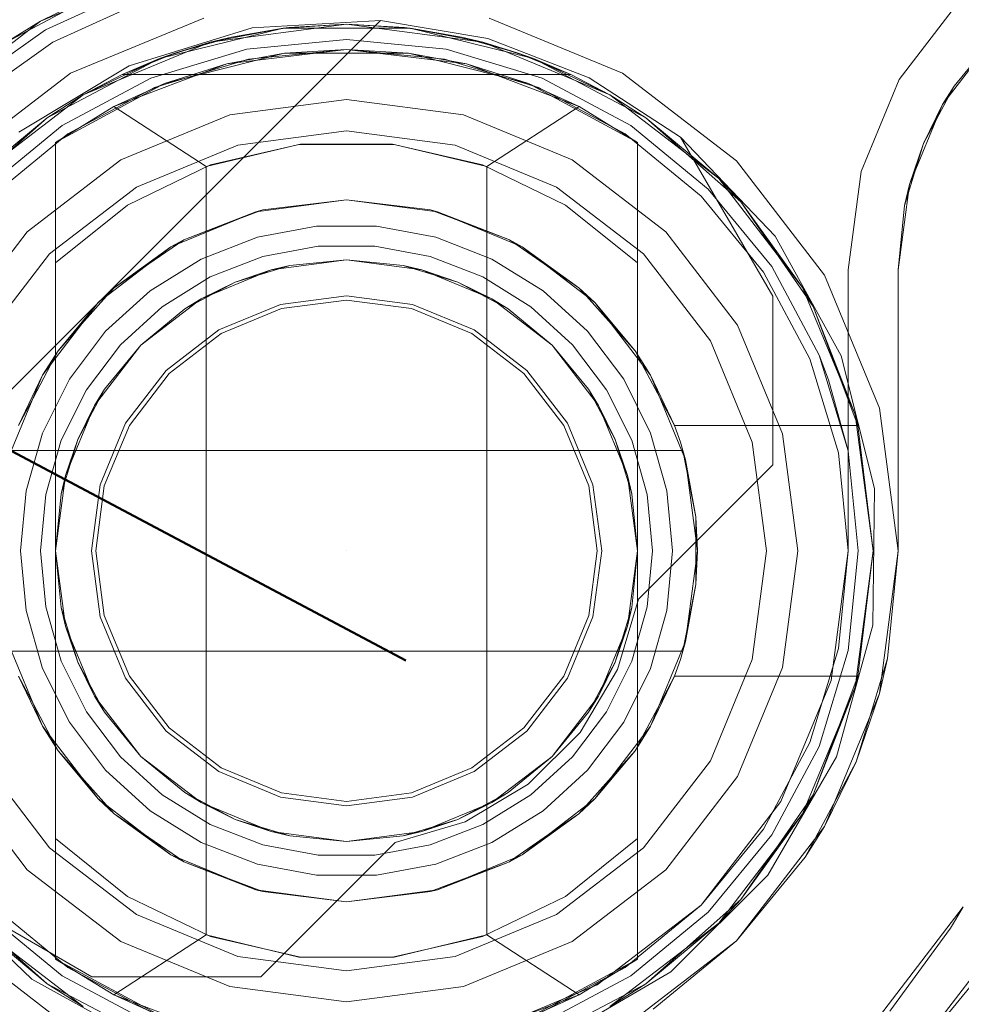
# Model space of a CAD drawing. Extents: x -420 to 300, y 62 to 1112.
# Tile 128 of 256: x -252.271 to -252.084, y 271.136 to 271.333. Entities that reach past the tile are written whole.
import ezdxf

# ---------------------------------------------------------------- set-up
doc = ezdxf.new("R2010")
doc.units = 0
doc.layers.get('0').update_dxf_attribs({"lineweight": 13})
doc.layers.add('ConnectionPoints', color=7, linetype='Continuous', lineweight=50)

# ---------------------------------------------------------------- blocks, each defined once
blk = doc.blocks.new('AutoCAD-Punkt-A06CPV37L0', base_point=(-252.2061, 271.22693))
at = {"color": 0, "lineweight": -2}
blk.add_line((-252.20611, 271.22694), (-252.20611, 271.22694), dxfattribs=at)
blk = doc.blocks.new('Blockreferenz-A06CPV3FL0', base_point=(-252.35611, 267.77695))
at = {"color": 251, "linetype": 'ByBlock', "lineweight": -2, "ltscale": 0.13, "true_color": 0x636363}
for p, q in [((-252.26467, 271.32837), (-252.24441, 271.33762)), ((-252.08385, 271.33668), (-252.09592, 271.32094)), ((-252.09592, 271.32094), (-252.08385, 271.33668)), ((-252.31189, 271.22015), (-252.19932, 271.33272)), ((-252.31189, 271.22015), (-252.19932, 271.33272)), ((-252.23458, 271.33319), (-252.26111, 271.3222)), ((-252.24946, 271.32367), (-252.22494, 271.33125)), ((-252.22494, 271.33125), (-252.19932, 271.33272)), ((-252.19932, 271.33272), (-252.17792, 271.32912)), ((-252.19932, 271.33272), (-252.19932, 271.33272)), ((-252.19932, 271.33272), (-252.17792, 271.32912)), ((-252.15111, 271.3222), (-252.17764, 271.33319)), ((-252.2828, 271.31545), (-252.26467, 271.32837)), ((-252.17792, 271.32912), (-252.1577, 271.32124)), ((-252.17792, 271.32912), (-252.1577, 271.32124)), ((-252.27143, 271.31042), (-252.24946, 271.32367)), ((-252.26111, 271.3222), (-252.28389, 271.30472)), ((-252.12832, 271.30472), (-252.15111, 271.3222)), ((-252.1577, 271.32124), (-252.13951, 271.30941)), ((-252.1577, 271.32124), (-252.13951, 271.30941)), ((-252.09592, 271.32094), (-252.10352, 271.30261)), ((-252.10352, 271.30261), (-252.09592, 271.32094)), ((-252.12067, 271.28969), (-252.13951, 271.30941)), ((-252.13951, 271.30941), (-252.12111, 271.27774)), ((-252.13951, 271.30941), (-252.12111, 271.27774)), ((-252.13951, 271.30941), (-252.13951, 271.30941)), ((-252.11084, 271.28194), (-252.12832, 271.30472)), ((-252.10352, 271.30261), (-252.10611, 271.28294)), ((-252.10611, 271.28294), (-252.10352, 271.30261)), ((-252.10749, 271.26581), (-252.12067, 271.28969)), ((-252.10611, 271.28294), (-252.10611, 271.22694)), ((-252.10611, 271.22694), (-252.10611, 271.28294)), ((-252.10611, 271.28294), (-252.10611, 271.28294)), ((-252.09985, 271.25541), (-252.11084, 271.28194)), ((-252.12111, 271.27774), (-252.12111, 271.24405)), ((-252.12111, 271.27774), (-252.12111, 271.24405)), ((-252.12111, 271.27774), (-252.12111, 271.27774)), ((-252.10084, 271.23937), (-252.10749, 271.26581)), ((-252.09611, 271.22694), (-252.09985, 271.25541)), ((-252.12111, 271.24405), (-252.14791, 271.21726)), ((-252.12111, 271.24405), (-252.14791, 271.21726)), ((-252.12111, 271.24405), (-252.12111, 271.24405)), ((-252.10115, 271.2121), (-252.10084, 271.23937)), ((-252.10611, 271.22694), (-252.10951, 271.20106)), ((-252.10951, 271.20106), (-252.10611, 271.22694)), ((-252.10611, 271.22694), (-252.10611, 271.22694)), ((-252.09985, 271.19847), (-252.09611, 271.22694)), ((-252.14791, 271.21726), (-252.15207, 271.20326)), ((-252.14791, 271.21726), (-252.15207, 271.20326)), ((-252.14791, 271.21726), (-252.14791, 271.21726)), ((-252.10841, 271.18582), (-252.10115, 271.2121)), ((-252.15207, 271.20326), (-252.15954, 271.19071)), ((-252.15207, 271.20326), (-252.15954, 271.19071)), ((-252.10951, 271.20106), (-252.1195, 271.17694)), ((-252.1195, 271.17694), (-252.10951, 271.20106)), ((-252.11084, 271.17194), (-252.09985, 271.19847)), ((-252.15954, 271.19071), (-252.16987, 271.18038)), ((-252.15954, 271.19071), (-252.16987, 271.18038)), ((-252.12213, 271.16225), (-252.10841, 271.18582)), ((-252.16987, 271.18038), (-252.18242, 271.1729)), ((-252.16987, 271.18038), (-252.18242, 271.1729)), ((-252.1195, 271.17694), (-252.1354, 271.15623)), ((-252.1354, 271.15623), (-252.1195, 271.17694)), ((-252.18242, 271.1729), (-252.19642, 271.16874)), ((-252.18242, 271.1729), (-252.19642, 271.16874)), ((-252.12832, 271.14916), (-252.11084, 271.17194)), ((-252.19642, 271.16874), (-252.22322, 271.14195)), ((-252.19642, 271.16874), (-252.22322, 271.14195)), ((-252.19642, 271.16874), (-252.19642, 271.16874)), ((-252.14142, 271.14297), (-252.12213, 271.16225)), ((-252.28857, 271.16034), (-252.26885, 271.14151)), ((-252.25691, 271.14195), (-252.28857, 271.16034)), ((-252.25691, 271.14195), (-252.28857, 271.16034)), ((-252.1354, 271.15623), (-252.15611, 271.14034)), ((-252.15611, 271.14034), (-252.1354, 271.15623)), ((-252.07447, 271.15094), (-252.09863, 271.11946)), ((-252.28389, 271.14916), (-252.26111, 271.13168)), ((-252.15111, 271.13168), (-252.12832, 271.14916)), ((-252.16498, 271.12924), (-252.14142, 271.14297)), ((-252.26885, 271.14151), (-252.24498, 271.12833)), ((-252.22322, 271.14195), (-252.25691, 271.14195)), ((-252.25691, 271.14195), (-252.25691, 271.14195)), ((-252.22322, 271.14195), (-252.25691, 271.14195)), ((-252.22322, 271.14195), (-252.22322, 271.14195)), ((-252.09863, 271.11946), (-252.07972, 271.14249)), ((-252.15611, 271.14034), (-252.18022, 271.13035)), ((-252.18022, 271.13035), (-252.15611, 271.14034))]:
    blk.add_line(p, q, dxfattribs=at)
blk = doc.blocks.new('Blockreferenz-A06CPV3NL0', base_point=(-252.35611, 267.77695))
at = {"color": 9, "linetype": 'ByBlock', "lineweight": -2, "ltscale": 0.13, "true_color": 0xc1c9c4}
for p, q in [((-252.26711, 271.3326), (-252.23768, 271.34478)), ((-252.27389, 271.32838), (-252.25279, 271.33965)), ((-252.25279, 271.33965), (-252.26711, 271.3326)), ((-252.26611, 271.33086), (-252.24535, 271.34034)), ((-252.29237, 271.31321), (-252.26711, 271.3326)), ((-252.26711, 271.3326), (-252.27389, 271.32838)), ((-252.28469, 271.31763), (-252.26611, 271.33086)), ((-252.07678, 271.32961), (-252.08726, 271.31594)), ((-252.08498, 271.31961), (-252.07678, 271.32961)), ((-252.07678, 271.32961), (-252.08498, 271.31961)), ((-252.20611, 271.32894), (-252.22601, 271.32698)), ((-252.22601, 271.32698), (-252.20611, 271.32894)), ((-252.18621, 271.32698), (-252.20611, 271.32894)), ((-252.20611, 271.32894), (-252.18621, 271.32698)), ((-252.22601, 271.32698), (-252.24514, 271.32118)), ((-252.24514, 271.32118), (-252.22601, 271.32698)), ((-252.20611, 271.32694), (-252.22562, 271.32502)), ((-252.1866, 271.32502), (-252.20611, 271.32694)), ((-252.16707, 271.32118), (-252.18621, 271.32698)), ((-252.18621, 271.32698), (-252.16707, 271.32118)), ((-252.22562, 271.32502), (-252.24437, 271.31933)), ((-252.16784, 271.31933), (-252.1866, 271.32502)), ((-252.24514, 271.32118), (-252.26277, 271.31175)), ((-252.26277, 271.31175), (-252.24514, 271.32118)), ((-252.14944, 271.31175), (-252.16707, 271.32118)), ((-252.16707, 271.32118), (-252.14944, 271.31175)), ((-252.09108, 271.3082), (-252.08498, 271.31961)), ((-252.08498, 271.31961), (-252.08726, 271.31594)), ((-252.24437, 271.31933), (-252.26166, 271.31009)), ((-252.15055, 271.31009), (-252.16784, 271.31933)), ((-252.20611, 271.31694), (-252.2294, 271.31387)), ((-252.20611, 271.31694), (-252.2294, 271.31387)), ((-252.18281, 271.31387), (-252.20611, 271.31694)), ((-252.18281, 271.31387), (-252.20611, 271.31694)), ((-252.08726, 271.31594), (-252.09386, 271.30002)), ((-252.08726, 271.31594), (-252.09108, 271.3082)), ((-252.2294, 271.31387), (-252.25111, 271.30488)), ((-252.2294, 271.31387), (-252.25111, 271.30488)), ((-252.16111, 271.30488), (-252.18281, 271.31387)), ((-252.16111, 271.30488), (-252.18281, 271.31387)), ((-252.26277, 271.31175), (-252.27823, 271.29907)), ((-252.27823, 271.29907), (-252.26277, 271.31175)), ((-252.13398, 271.29907), (-252.14944, 271.31175)), ((-252.14944, 271.31175), (-252.13398, 271.29907)), ((-252.26166, 271.31009), (-252.27682, 271.29765)), ((-252.20611, 271.3107), (-252.22778, 271.30785)), ((-252.22778, 271.30785), (-252.20611, 271.3107)), ((-252.18443, 271.30785), (-252.20611, 271.3107)), ((-252.20611, 271.3107), (-252.18443, 271.30785)), ((-252.1354, 271.29765), (-252.15055, 271.31009)), ((-252.22778, 271.30785), (-252.24799, 271.29948)), ((-252.24799, 271.29948), (-252.22778, 271.30785)), ((-252.16423, 271.29948), (-252.18443, 271.30785)), ((-252.18443, 271.30785), (-252.16423, 271.29948)), ((-252.09484, 271.29582), (-252.09108, 271.3082)), ((-252.09108, 271.3082), (-252.09386, 271.30002)), ((-252.25111, 271.30488), (-252.26975, 271.29058)), ((-252.25111, 271.30488), (-252.26975, 271.29058)), ((-252.14247, 271.29058), (-252.16111, 271.30488)), ((-252.14247, 271.29058), (-252.16111, 271.30488)), ((-252.09386, 271.30002), (-252.09611, 271.28294)), ((-252.09386, 271.30002), (-252.09484, 271.29582)), ((-252.24799, 271.29948), (-252.26533, 271.28617)), ((-252.26533, 271.28617), (-252.24799, 271.29948)), ((-252.14688, 271.28617), (-252.16423, 271.29948)), ((-252.16423, 271.29948), (-252.14688, 271.28617)), ((-252.1213, 271.28361), (-252.13398, 271.29907)), ((-252.13398, 271.29907), (-252.1213, 271.28361)), ((-252.12296, 271.2825), (-252.1354, 271.29765)), ((-252.09611, 271.28294), (-252.09484, 271.29582)), ((-252.09484, 271.29582), (-252.09611, 271.28294)), ((-252.26975, 271.29058), (-252.28405, 271.27194)), ((-252.26975, 271.29058), (-252.28405, 271.27194)), ((-252.12816, 271.27194), (-252.14247, 271.29058)), ((-252.12816, 271.27194), (-252.14247, 271.29058)), ((-252.26533, 271.28617), (-252.27864, 271.26882)), ((-252.27864, 271.26882), (-252.26533, 271.28617)), ((-252.13357, 271.26882), (-252.14688, 271.28617)), ((-252.14688, 271.28617), (-252.13357, 271.26882)), ((-252.11372, 271.26521), (-252.12296, 271.2825)), ((-252.11187, 271.26597), (-252.1213, 271.28361)), ((-252.1213, 271.28361), (-252.11187, 271.26597)), ((-252.09611, 271.28294), (-252.09611, 271.22694)), ((-252.09611, 271.26597), (-252.09611, 271.28294)), ((-252.09611, 271.28294), (-252.09611, 271.28294)), ((-252.20611, 271.27781), (-252.21927, 271.27608)), ((-252.21905, 271.27524), (-252.20611, 271.27694)), ((-252.19294, 271.27608), (-252.20611, 271.27781)), ((-252.20611, 271.27694), (-252.19317, 271.27524)), ((-252.21927, 271.27608), (-252.23154, 271.271)), ((-252.23111, 271.27024), (-252.21905, 271.27524)), ((-252.19317, 271.27524), (-252.18111, 271.27024)), ((-252.18067, 271.271), (-252.19294, 271.27608)), ((-252.23154, 271.271), (-252.24208, 271.26291)), ((-252.17013, 271.26291), (-252.18067, 271.271)), ((-252.11917, 271.25023), (-252.12816, 271.27194)), ((-252.11917, 271.25023), (-252.12816, 271.27194)), ((-252.24146, 271.2623), (-252.23111, 271.27024)), ((-252.18111, 271.27024), (-252.17075, 271.2623)), ((-252.1252, 271.24862), (-252.13357, 271.26882)), ((-252.13357, 271.26882), (-252.1252, 271.24862)), ((-252.10803, 271.24645), (-252.11372, 271.26521)), ((-252.10607, 271.24684), (-252.11187, 271.26597)), ((-252.10998, 271.26105), (-252.11187, 271.26597)), ((-252.11187, 271.26597), (-252.10998, 271.26105)), ((-252.09611, 271.24684), (-252.09611, 271.26597)), ((-252.24208, 271.26291), (-252.25016, 271.25238)), ((-252.16205, 271.25238), (-252.17013, 271.26291)), ((-252.24941, 271.25194), (-252.24146, 271.2623)), ((-252.17075, 271.2623), (-252.1628, 271.25194)), ((-252.10607, 271.24684), (-252.10998, 271.26105)), ((-252.10998, 271.26105), (-252.10607, 271.24684)), ((-252.25016, 271.25238), (-252.25525, 271.24011)), ((-252.2544, 271.23988), (-252.24941, 271.25194)), ((-252.1628, 271.25194), (-252.15781, 271.23988)), ((-252.15697, 271.24011), (-252.16205, 271.25238)), ((-252.11611, 271.22694), (-252.11917, 271.25023)), ((-252.11611, 271.22694), (-252.11917, 271.25023)), ((-252.12235, 271.22694), (-252.1252, 271.24862)), ((-252.1252, 271.24862), (-252.12235, 271.22694)), ((-252.10411, 271.22694), (-252.10607, 271.24684)), ((-252.10607, 271.24684), (-252.10411, 271.22694)), ((-252.09611, 271.22694), (-252.09611, 271.24684)), ((-252.10611, 271.22694), (-252.10803, 271.24645)), ((-252.25525, 271.24011), (-252.25698, 271.22694)), ((-252.25611, 271.22694), (-252.2544, 271.23988)), ((-252.15781, 271.23988), (-252.15611, 271.22694)), ((-252.15523, 271.22694), (-252.15697, 271.24011)), ((-252.25698, 271.22694), (-252.25525, 271.21377)), ((-252.2544, 271.214), (-252.25611, 271.22694)), ((-252.15611, 271.22694), (-252.15781, 271.214)), ((-252.15697, 271.21377), (-252.15523, 271.22694)), ((-252.1252, 271.20526), (-252.12235, 271.22694)), ((-252.12235, 271.22694), (-252.1252, 271.20526)), ((-252.11917, 271.20365), (-252.11611, 271.22694)), ((-252.11917, 271.20365), (-252.11611, 271.22694)), ((-252.10803, 271.20743), (-252.10611, 271.22694)), ((-252.10607, 271.20704), (-252.10411, 271.22694)), ((-252.10411, 271.22694), (-252.10607, 271.20704)), ((-252.09611, 271.22694), (-252.09985, 271.19847)), ((-252.09822, 271.20548), (-252.09611, 271.22694)), ((-252.09611, 271.22694), (-252.09611, 271.22694)), ((-252.25525, 271.21377), (-252.25016, 271.2015)), ((-252.24941, 271.20194), (-252.2544, 271.214)), ((-252.15781, 271.214), (-252.1628, 271.20194)), ((-252.16205, 271.2015), (-252.15697, 271.21377)), ((-252.11372, 271.18867), (-252.10803, 271.20743)), ((-252.11187, 271.18791), (-252.10607, 271.20704)), ((-252.10607, 271.20704), (-252.11187, 271.18791)), ((-252.13357, 271.18506), (-252.1252, 271.20526)), ((-252.1252, 271.20526), (-252.13357, 271.18506)), ((-252.12816, 271.18194), (-252.11917, 271.20365)), ((-252.12816, 271.18194), (-252.11917, 271.20365)), ((-252.09985, 271.19847), (-252.09822, 271.20548)), ((-252.09948, 271.20134), (-252.09822, 271.20548)), ((-252.24146, 271.19159), (-252.24941, 271.20194)), ((-252.1628, 271.20194), (-252.17075, 271.19159)), ((-252.25016, 271.2015), (-252.24208, 271.19097)), ((-252.17013, 271.19097), (-252.16205, 271.2015)), ((-252.10169, 271.19403), (-252.09948, 271.20134)), ((-252.09985, 271.19847), (-252.11084, 271.17194)), ((-252.10448, 271.18485), (-252.09985, 271.19847)), ((-252.10448, 271.18485), (-252.10169, 271.19403)), ((-252.24208, 271.19097), (-252.23154, 271.18288)), ((-252.23111, 271.18364), (-252.24146, 271.19159)), ((-252.17075, 271.19159), (-252.18111, 271.18364)), ((-252.18067, 271.18288), (-252.17013, 271.19097)), ((-252.12296, 271.17138), (-252.11372, 271.18867)), ((-252.1213, 271.17027), (-252.11187, 271.18791)), ((-252.11187, 271.18791), (-252.1213, 271.17027)), ((-252.27864, 271.18506), (-252.26533, 271.16771)), ((-252.26533, 271.16771), (-252.27864, 271.18506)), ((-252.14688, 271.16771), (-252.13357, 271.18506)), ((-252.13357, 271.18506), (-252.14688, 271.16771)), ((-252.11084, 271.17194), (-252.10448, 271.18485)), ((-252.10901, 271.17638), (-252.10448, 271.18485)), ((-252.23154, 271.18288), (-252.21927, 271.1778)), ((-252.21905, 271.17864), (-252.23111, 271.18364)), ((-252.18111, 271.18364), (-252.19317, 271.17864)), ((-252.19294, 271.1778), (-252.18067, 271.18288)), ((-252.28405, 271.18194), (-252.26975, 271.1633)), ((-252.28405, 271.18194), (-252.26975, 271.1633)), ((-252.14247, 271.1633), (-252.12816, 271.18194)), ((-252.14247, 271.1633), (-252.12816, 271.18194)), ((-252.20611, 271.17694), (-252.21905, 271.17864)), ((-252.19317, 271.17864), (-252.20611, 271.17694)), ((-252.21927, 271.1778), (-252.20611, 271.17607)), ((-252.20611, 271.17607), (-252.19294, 271.1778)), ((-252.1126, 271.16965), (-252.10901, 271.17638)), ((-252.1354, 271.15623), (-252.12296, 271.17138)), ((-252.13398, 271.15482), (-252.1213, 271.17027)), ((-252.1213, 271.17027), (-252.13398, 271.15482)), ((-252.11084, 271.17194), (-252.12832, 271.14916)), ((-252.11464, 271.16583), (-252.11084, 271.17194)), ((-252.11464, 271.16583), (-252.1126, 271.16965)), ((-252.26533, 271.16771), (-252.24799, 271.1544)), ((-252.24799, 271.1544), (-252.26533, 271.16771)), ((-252.16423, 271.1544), (-252.14688, 271.16771)), ((-252.14688, 271.16771), (-252.16423, 271.1544)), ((-252.12832, 271.14916), (-252.11464, 271.16583)), ((-252.26975, 271.1633), (-252.25111, 271.149)), ((-252.26975, 271.1633), (-252.25111, 271.149)), ((-252.16111, 271.149), (-252.14247, 271.1633)), ((-252.16111, 271.149), (-252.14247, 271.1633)), ((-252.27823, 271.15482), (-252.26277, 271.14213)), ((-252.26277, 271.14213), (-252.27823, 271.15482)), ((-252.27682, 271.15623), (-252.26166, 271.14379)), ((-252.15055, 271.14379), (-252.1354, 271.15623)), ((-252.14944, 271.14213), (-252.13398, 271.15482)), ((-252.13398, 271.15482), (-252.14944, 271.14213)), ((-252.08313, 271.15594), (-252.1057, 271.12653)), ((-252.08569, 271.15167), (-252.08322, 271.15579)), ((-252.24799, 271.1544), (-252.22778, 271.14603)), ((-252.22778, 271.14603), (-252.24799, 271.1544)), ((-252.18443, 271.14603), (-252.16423, 271.1544)), ((-252.16423, 271.1544), (-252.18443, 271.14603)), ((-252.0978, 271.13511), (-252.08569, 271.15167)), ((-252.25111, 271.149), (-252.2294, 271.14001)), ((-252.25111, 271.149), (-252.2294, 271.14001)), ((-252.18281, 271.14001), (-252.16111, 271.149)), ((-252.18281, 271.14001), (-252.16111, 271.149)), ((-252.12832, 271.14916), (-252.15111, 271.13168)), ((-252.14499, 271.13548), (-252.12832, 271.14916)), ((-252.22778, 271.14603), (-252.20611, 271.14318)), ((-252.20611, 271.14318), (-252.22778, 271.14603)), ((-252.20611, 271.14318), (-252.18443, 271.14603)), ((-252.18443, 271.14603), (-252.20611, 271.14318)), ((-252.26166, 271.14379), (-252.24437, 271.13455)), ((-252.16784, 271.13455), (-252.15055, 271.14379)), ((-252.26277, 271.14213), (-252.24514, 271.1327)), ((-252.24514, 271.1327), (-252.26277, 271.14213)), ((-252.16707, 271.1327), (-252.14944, 271.14213)), ((-252.14944, 271.14213), (-252.16707, 271.1327)), ((-252.2294, 271.14001), (-252.20611, 271.13694)), ((-252.2294, 271.14001), (-252.20611, 271.13694)), ((-252.20611, 271.13694), (-252.18281, 271.14001)), ((-252.20611, 271.13694), (-252.18281, 271.14001))]:
    blk.add_line(p, q, dxfattribs=at)
blk = doc.blocks.new('Blockreferenz-A06CPV3TL0', base_point=(-252.32111, 270.91455))
at = {"color": 0, "linetype": 'ByBlock', "lineweight": -2, "ltscale": 0.13}
for p, q in [((-252.23328, 271.32836), (-252.20611, 271.33194)), ((-252.20611, 271.33194), (-252.23328, 271.32836)), ((-252.21763, 271.33131), (-252.22902, 271.32941)), ((-252.21763, 271.33131), (-252.22902, 271.32941)), ((-252.20611, 271.33194), (-252.21877, 271.33117)), ((-252.21763, 271.33131), (-252.21877, 271.33117)), ((-252.20611, 271.33194), (-252.21763, 271.33131)), ((-252.20611, 271.33194), (-252.21763, 271.33131)), ((-252.19458, 271.33131), (-252.20611, 271.33194)), ((-252.19344, 271.33117), (-252.20611, 271.33194)), ((-252.20611, 271.33194), (-252.17893, 271.32836)), ((-252.19458, 271.33131), (-252.20611, 271.33194)), ((-252.17893, 271.32836), (-252.20611, 271.33194)), ((-252.19344, 271.33117), (-252.19458, 271.33131)), ((-252.18319, 271.32941), (-252.19458, 271.33131)), ((-252.18319, 271.32941), (-252.19458, 271.33131)), ((-252.24337, 271.3251), (-252.21877, 271.33117)), ((-252.21877, 271.33117), (-252.24337, 271.3251)), ((-252.24013, 271.32628), (-252.22902, 271.32941)), ((-252.21877, 271.33117), (-252.23328, 271.32836)), ((-252.22902, 271.32941), (-252.23328, 271.32836)), ((-252.22902, 271.32941), (-252.23152, 271.3287)), ((-252.21877, 271.33117), (-252.22902, 271.32941)), ((-252.21877, 271.33117), (-252.19344, 271.33117)), ((-252.19344, 271.33117), (-252.21877, 271.33117)), ((-252.18319, 271.32941), (-252.19344, 271.33117)), ((-252.19344, 271.33117), (-252.16884, 271.3251)), ((-252.17893, 271.32836), (-252.19344, 271.33117)), ((-252.16884, 271.3251), (-252.19344, 271.33117)), ((-252.18319, 271.32941), (-252.17208, 271.32628)), ((-252.17893, 271.32836), (-252.18319, 271.32941)), ((-252.18069, 271.3287), (-252.18319, 271.32941)), ((-252.25861, 271.31787), (-252.23328, 271.32836)), ((-252.23328, 271.32836), (-252.25861, 271.31787)), ((-252.23328, 271.32836), (-252.24337, 271.3251)), ((-252.23328, 271.32836), (-252.24013, 271.32628)), ((-252.23152, 271.3287), (-252.2371, 271.32713)), ((-252.17512, 271.32713), (-252.18069, 271.3287)), ((-252.17208, 271.32628), (-252.17893, 271.32836)), ((-252.16884, 271.3251), (-252.17893, 271.32836)), ((-252.17893, 271.32836), (-252.15361, 271.31787)), ((-252.15361, 271.31787), (-252.17893, 271.32836)), ((-252.24013, 271.32628), (-252.25083, 271.32194)), ((-252.24013, 271.32628), (-252.25083, 271.32194)), ((-252.24013, 271.32628), (-252.24337, 271.3251)), ((-252.21845, 271.32618), (-252.24238, 271.32013)), ((-252.2371, 271.32713), (-252.24013, 271.32628)), ((-252.20611, 271.32694), (-252.23, 271.32404)), ((-252.21845, 271.32618), (-252.23, 271.32404)), ((-252.20611, 271.32694), (-252.21845, 271.32618)), ((-252.19376, 271.32618), (-252.21845, 271.32618)), ((-252.19376, 271.32618), (-252.20611, 271.32694)), ((-252.18221, 271.32404), (-252.20611, 271.32694)), ((-252.16983, 271.32013), (-252.19376, 271.32618)), ((-252.18221, 271.32404), (-252.19376, 271.32618)), ((-252.17208, 271.32628), (-252.17512, 271.32713)), ((-252.16884, 271.3251), (-252.17208, 271.32628)), ((-252.16138, 271.32194), (-252.17208, 271.32628)), ((-252.16138, 271.32194), (-252.17208, 271.32628)), ((-252.2658, 271.31332), (-252.24337, 271.3251)), ((-252.24337, 271.3251), (-252.2658, 271.31332)), ((-252.24337, 271.3251), (-252.25861, 271.31787)), ((-252.23, 271.32404), (-252.25251, 271.31552)), ((-252.24337, 271.3251), (-252.25083, 271.32194)), ((-252.23, 271.32404), (-252.24238, 271.32013)), ((-252.16983, 271.32013), (-252.18221, 271.32404)), ((-252.15971, 271.31552), (-252.18221, 271.32404)), ((-252.16138, 271.32194), (-252.16884, 271.3251)), ((-252.16884, 271.3251), (-252.14641, 271.31332)), ((-252.15361, 271.31787), (-252.16884, 271.3251)), ((-252.14641, 271.31332), (-252.16884, 271.3251)), ((-252.25083, 271.32194), (-252.25861, 271.31787)), ((-252.25083, 271.32194), (-252.16138, 271.32194)), ((-252.25083, 271.32194), (-252.25083, 271.32194)), ((-252.25083, 271.32194), (-252.16138, 271.32194)), ((-252.15361, 271.31787), (-252.16138, 271.32194)), ((-252.16138, 271.32194), (-252.16138, 271.32194)), ((-252.24238, 271.32013), (-252.26411, 271.3084)), ((-252.24238, 271.32013), (-252.25251, 271.31552)), ((-252.14811, 271.3084), (-252.16983, 271.32013)), ((-252.15971, 271.31552), (-252.16983, 271.32013)), ((-252.28035, 271.30119), (-252.25861, 271.31787)), ((-252.25861, 271.31787), (-252.28035, 271.30119)), ((-252.25861, 271.31787), (-252.2658, 271.31332)), ((-252.25861, 271.31787), (-252.2658, 271.31332)), ((-252.14641, 271.31332), (-252.15361, 271.31787)), ((-252.14641, 271.31332), (-252.15361, 271.31787)), ((-252.15361, 271.31787), (-252.13186, 271.30119)), ((-252.13186, 271.30119), (-252.15361, 271.31787)), ((-252.25251, 271.31552), (-252.26411, 271.3084)), ((-252.26411, 271.3084), (-252.25251, 271.31552)), ((-252.25251, 271.31552), (-252.23411, 271.30359)), ((-252.17811, 271.30359), (-252.15971, 271.31552)), ((-252.14811, 271.3084), (-252.15971, 271.31552)), ((-252.14811, 271.3084), (-252.15971, 271.31552)), ((-252.28476, 271.29651), (-252.2658, 271.31332)), ((-252.2658, 271.31332), (-252.28476, 271.29651)), ((-252.2658, 271.31332), (-252.28035, 271.30119)), ((-252.2658, 271.31332), (-252.28035, 271.30119)), ((-252.14641, 271.31332), (-252.12746, 271.29651)), ((-252.13186, 271.30119), (-252.14641, 271.31332)), ((-252.13186, 271.30119), (-252.14641, 271.31332)), ((-252.12746, 271.29651), (-252.14641, 271.31332)), ((-252.26411, 271.3084), (-252.26411, 271.28434)), ((-252.26411, 271.14548), (-252.26411, 271.3084)), ((-252.26411, 271.3084), (-252.26411, 271.3084)), ((-252.23411, 271.30359), (-252.21561, 271.30799)), ((-252.2153, 271.30802), (-252.23323, 271.3039)), ((-252.21561, 271.30799), (-252.1966, 271.30799)), ((-252.19691, 271.30802), (-252.2153, 271.30802)), ((-252.17898, 271.3039), (-252.19691, 271.30802)), ((-252.1966, 271.30799), (-252.17811, 271.30359)), ((-252.14811, 271.28434), (-252.14811, 271.3084)), ((-252.14811, 271.3084), (-252.14811, 271.3084)), ((-252.14811, 271.3084), (-252.14811, 271.14548)), ((-252.23323, 271.3039), (-252.24978, 271.29587)), ((-252.16244, 271.29587), (-252.17898, 271.3039)), ((-252.23411, 271.30359), (-252.23411, 271.1503)), ((-252.17811, 271.1503), (-252.17811, 271.30359)), ((-252.12746, 271.29651), (-252.13186, 271.30119)), ((-252.12746, 271.29651), (-252.13186, 271.30119)), ((-252.13186, 271.30119), (-252.11517, 271.27944)), ((-252.11517, 271.27944), (-252.13186, 271.30119)), ((-252.22422, 271.29456), (-252.20611, 271.29694)), ((-252.20611, 271.29694), (-252.22282, 271.29492)), ((-252.20611, 271.29694), (-252.18799, 271.29456)), ((-252.18939, 271.29492), (-252.20611, 271.29694)), ((-252.11517, 271.27944), (-252.12746, 271.29651)), ((-252.12746, 271.29651), (-252.11308, 271.27564)), ((-252.11517, 271.27944), (-252.12746, 271.29651)), ((-252.11308, 271.27564), (-252.12746, 271.29651)), ((-252.24978, 271.29587), (-252.26411, 271.28434)), ((-252.24111, 271.28756), (-252.22422, 271.29456)), ((-252.22422, 271.29456), (-252.23857, 271.28896)), ((-252.22897, 271.29259), (-252.22353, 271.29465)), ((-252.22282, 271.29492), (-252.22422, 271.29456)), ((-252.22353, 271.29465), (-252.22282, 271.29492)), ((-252.18939, 271.29492), (-252.18868, 271.29465)), ((-252.18799, 271.29456), (-252.18939, 271.29492)), ((-252.18868, 271.29465), (-252.18325, 271.29259)), ((-252.18799, 271.29456), (-252.17111, 271.28756)), ((-252.17364, 271.28896), (-252.18799, 271.29456)), ((-252.14811, 271.28434), (-252.16244, 271.29587)), ((-252.23857, 271.28896), (-252.22897, 271.29259)), ((-252.18325, 271.29259), (-252.17364, 271.28896)), ((-252.2121, 271.29166), (-252.22389, 271.28946)), ((-252.20011, 271.29166), (-252.2121, 271.29166)), ((-252.18832, 271.28946), (-252.20011, 271.29166)), ((-252.24554, 271.28416), (-252.23983, 271.28809)), ((-252.23857, 271.28896), (-252.24111, 271.28756)), ((-252.23983, 271.28809), (-252.23857, 271.28896)), ((-252.22389, 271.28946), (-252.23508, 271.28513)), ((-252.17713, 271.28513), (-252.18832, 271.28946)), ((-252.17364, 271.28896), (-252.17238, 271.28809)), ((-252.17111, 271.28756), (-252.17364, 271.28896)), ((-252.17238, 271.28809), (-252.16667, 271.28416)), ((-252.2556, 271.27644), (-252.24111, 271.28756)), ((-252.24111, 271.28756), (-252.25244, 271.27941)), ((-252.2228, 271.28561), (-252.21173, 271.28768)), ((-252.2228, 271.28561), (-252.21173, 271.28768)), ((-252.21173, 271.28768), (-252.20048, 271.28768)), ((-252.21173, 271.28768), (-252.20048, 271.28768)), ((-252.20048, 271.28768), (-252.18941, 271.28561)), ((-252.20048, 271.28768), (-252.18941, 271.28561)), ((-252.17111, 271.28756), (-252.15661, 271.27644)), ((-252.15977, 271.27941), (-252.17111, 271.28756)), ((-252.26411, 271.28434), (-252.26411, 271.24914)), ((-252.25244, 271.27941), (-252.24554, 271.28416)), ((-252.23508, 271.28513), (-252.24528, 271.27881)), ((-252.2333, 271.28155), (-252.2228, 271.28561)), ((-252.2333, 271.28155), (-252.2228, 271.28561)), ((-252.22112, 271.28296), (-252.20611, 271.28494)), ((-252.22112, 271.28296), (-252.20611, 271.28494)), ((-252.22112, 271.28296), (-252.20611, 271.28494)), ((-252.20611, 271.28494), (-252.21742, 271.28383)), ((-252.21742, 271.28383), (-252.20611, 271.28494)), ((-252.20611, 271.28494), (-252.19109, 271.28296)), ((-252.19479, 271.28383), (-252.20611, 271.28494)), ((-252.20611, 271.28494), (-252.19479, 271.28383)), ((-252.20611, 271.28494), (-252.19109, 271.28296)), ((-252.20611, 271.28494), (-252.19109, 271.28296)), ((-252.18941, 271.28561), (-252.17892, 271.28155)), ((-252.18941, 271.28561), (-252.17892, 271.28155)), ((-252.16693, 271.27881), (-252.17713, 271.28513)), ((-252.16667, 271.28416), (-252.15977, 271.27941)), ((-252.14811, 271.22694), (-252.14811, 271.28434)), ((-252.23511, 271.27717), (-252.22112, 271.28296)), ((-252.23511, 271.27717), (-252.22112, 271.28296)), ((-252.23511, 271.27717), (-252.22112, 271.28296)), ((-252.2283, 271.28053), (-252.21742, 271.28383)), ((-252.22112, 271.28296), (-252.2283, 271.28053)), ((-252.21742, 271.28383), (-252.22112, 271.28296)), ((-252.19109, 271.28296), (-252.19479, 271.28383)), ((-252.19479, 271.28383), (-252.18391, 271.28053)), ((-252.18391, 271.28053), (-252.19109, 271.28296)), ((-252.19109, 271.28296), (-252.17711, 271.27717)), ((-252.19109, 271.28296), (-252.17711, 271.27717)), ((-252.19109, 271.28296), (-252.17711, 271.27717)), ((-252.24287, 271.27562), (-252.2333, 271.28155)), ((-252.24287, 271.27562), (-252.2333, 271.28155)), ((-252.23833, 271.27517), (-252.2283, 271.28053)), ((-252.2283, 271.28053), (-252.23511, 271.27717)), ((-252.17711, 271.27717), (-252.18391, 271.28053)), ((-252.18391, 271.28053), (-252.17388, 271.27517)), ((-252.17892, 271.28155), (-252.16935, 271.27562)), ((-252.17892, 271.28155), (-252.16935, 271.27562)), ((-252.25244, 271.27941), (-252.2556, 271.27644)), ((-252.24528, 271.27881), (-252.25414, 271.27073)), ((-252.25397, 271.27769), (-252.25244, 271.27941)), ((-252.15807, 271.27073), (-252.16693, 271.27881)), ((-252.15977, 271.27941), (-252.15824, 271.27769)), ((-252.15661, 271.27644), (-252.15977, 271.27941)), ((-252.11308, 271.27564), (-252.11517, 271.27944)), ((-252.11517, 271.27944), (-252.10468, 271.25412)), ((-252.11308, 271.27564), (-252.11517, 271.27944)), ((-252.10468, 271.25412), (-252.11517, 271.27944)), ((-252.26673, 271.26194), (-252.2556, 271.27644)), ((-252.2556, 271.27644), (-252.26363, 271.26683)), ((-252.25887, 271.27218), (-252.25397, 271.27769)), ((-252.24712, 271.26795), (-252.23511, 271.27717)), ((-252.24712, 271.26795), (-252.23511, 271.27717)), ((-252.24712, 271.26795), (-252.23511, 271.27717)), ((-252.23511, 271.27717), (-252.23833, 271.27517)), ((-252.17388, 271.27517), (-252.17711, 271.27717)), ((-252.17711, 271.27717), (-252.16509, 271.26795)), ((-252.17711, 271.27717), (-252.16509, 271.26795)), ((-252.17711, 271.27717), (-252.16509, 271.26795)), ((-252.15824, 271.27769), (-252.15334, 271.27218)), ((-252.15661, 271.27644), (-252.14548, 271.26194)), ((-252.14858, 271.26683), (-252.15661, 271.27644)), ((-252.25119, 271.26804), (-252.24287, 271.27562)), ((-252.25119, 271.26804), (-252.24287, 271.27562)), ((-252.23833, 271.27517), (-252.24712, 271.26795)), ((-252.24712, 271.26795), (-252.23833, 271.27517)), ((-252.16509, 271.26795), (-252.17388, 271.27517)), ((-252.17388, 271.27517), (-252.16509, 271.26795)), ((-252.16935, 271.27562), (-252.16103, 271.26804)), ((-252.16935, 271.27562), (-252.16103, 271.26804)), ((-252.10468, 271.25412), (-252.11308, 271.27564)), ((-252.11308, 271.27564), (-252.10413, 271.25194)), ((-252.10468, 271.25412), (-252.11308, 271.27564)), ((-252.10413, 271.25194), (-252.11308, 271.27564)), ((-252.26363, 271.26683), (-252.25887, 271.27218)), ((-252.25414, 271.27073), (-252.26137, 271.26116)), ((-252.15084, 271.26116), (-252.15807, 271.27073)), ((-252.15334, 271.27218), (-252.14858, 271.26683)), ((-252.26363, 271.26683), (-252.26673, 271.26194)), ((-252.26507, 271.2641), (-252.26363, 271.26683)), ((-252.25797, 271.25905), (-252.25119, 271.26804)), ((-252.25797, 271.25905), (-252.25119, 271.26804)), ((-252.25634, 271.25594), (-252.24712, 271.26795)), ((-252.25634, 271.25594), (-252.24712, 271.26795)), ((-252.25634, 271.25594), (-252.24712, 271.26795)), ((-252.24712, 271.26795), (-252.25433, 271.25916)), ((-252.25433, 271.25916), (-252.24712, 271.26795)), ((-252.16509, 271.26795), (-252.15588, 271.25594)), ((-252.15788, 271.25916), (-252.16509, 271.26795)), ((-252.16509, 271.26795), (-252.15788, 271.25916)), ((-252.16509, 271.26795), (-252.15588, 271.25594)), ((-252.16509, 271.26795), (-252.15588, 271.25594)), ((-252.16103, 271.26804), (-252.15424, 271.25905)), ((-252.16103, 271.26804), (-252.15424, 271.25905)), ((-252.14858, 271.26683), (-252.14714, 271.2641)), ((-252.14548, 271.26194), (-252.14858, 271.26683)), ((-252.26861, 271.25739), (-252.26507, 271.2641)), ((-252.14714, 271.2641), (-252.1436, 271.25739)), ((-252.27372, 271.24506), (-252.26673, 271.26194)), ((-252.26673, 271.26194), (-252.27149, 271.25194)), ((-252.26137, 271.26116), (-252.26672, 271.25042)), ((-252.1455, 271.25042), (-252.15084, 271.26116)), ((-252.14548, 271.26194), (-252.13849, 271.24506)), ((-252.14072, 271.25194), (-252.14548, 271.26194)), ((-252.26299, 271.24898), (-252.25797, 271.25905)), ((-252.26299, 271.24898), (-252.25797, 271.25905)), ((-252.25969, 271.24914), (-252.25433, 271.25916)), ((-252.25433, 271.25916), (-252.25634, 271.25594)), ((-252.15588, 271.25594), (-252.15788, 271.25916)), ((-252.15788, 271.25916), (-252.15252, 271.24914)), ((-252.15424, 271.25905), (-252.14923, 271.24898)), ((-252.15424, 271.25905), (-252.14923, 271.24898)), ((-252.27149, 271.25194), (-252.26861, 271.25739)), ((-252.1436, 271.25739), (-252.14072, 271.25194)), ((-252.26213, 271.24195), (-252.25634, 271.25594)), ((-252.26213, 271.24195), (-252.25634, 271.25594)), ((-252.26213, 271.24195), (-252.25634, 271.25594)), ((-252.25634, 271.25594), (-252.25969, 271.24914)), ((-252.15252, 271.24914), (-252.15588, 271.25594)), ((-252.15588, 271.25594), (-252.15008, 271.24195)), ((-252.15588, 271.25594), (-252.15008, 271.24195)), ((-252.15588, 271.25594), (-252.15008, 271.24195)), ((-252.10413, 271.25194), (-252.10468, 271.25412)), ((-252.10413, 271.25194), (-252.10468, 271.25412)), ((-252.10468, 271.25412), (-252.10111, 271.22694)), ((-252.10111, 271.22694), (-252.10468, 271.25412)), ((-252.14011, 271.25029), (-252.14072, 271.25194)), ((-252.14072, 271.25194), (-252.10413, 271.25194)), ((-252.14072, 271.25194), (-252.10413, 271.25194)), ((-252.14072, 271.25194), (-252.14072, 271.25194)), ((-252.10111, 271.22694), (-252.10413, 271.25194)), ((-252.10413, 271.25194), (-252.10413, 271.25194)), ((-252.26672, 271.25042), (-252.27, 271.23888)), ((-252.26607, 271.23815), (-252.26299, 271.24898)), ((-252.26607, 271.23815), (-252.26299, 271.24898)), ((-252.26411, 271.24914), (-252.26411, 271.23826)), ((-252.26299, 271.23826), (-252.25969, 271.24914)), ((-252.25969, 271.24914), (-252.26213, 271.24195)), ((-252.15008, 271.24195), (-252.15252, 271.24914)), ((-252.15252, 271.24914), (-252.14922, 271.23826)), ((-252.14923, 271.24898), (-252.14614, 271.23815)), ((-252.14923, 271.24898), (-252.14614, 271.23815)), ((-252.14221, 271.23888), (-252.1455, 271.25042)), ((-252.13955, 271.24862), (-252.14011, 271.25029)), ((-252.13902, 271.24694), (-252.27319, 271.24694)), ((-252.27294, 271.24694), (-252.13927, 271.24694)), ((-252.13902, 271.24694), (-252.13955, 271.24862)), ((-252.13927, 271.24694), (-252.13902, 271.24694)), ((-252.13643, 271.23369), (-252.13902, 271.24694)), ((-252.13902, 271.24694), (-252.1388, 271.24581)), ((-252.13849, 271.24506), (-252.13902, 271.24694)), ((-252.13902, 271.24694), (-252.13902, 271.24694)), ((-252.1388, 271.24581), (-252.13815, 271.24249)), ((-252.13849, 271.24506), (-252.13611, 271.22694)), ((-252.13643, 271.23369), (-252.13849, 271.24506)), ((-252.26411, 271.22694), (-252.26213, 271.24195)), ((-252.26411, 271.22694), (-252.26213, 271.24195)), ((-252.26411, 271.22694), (-252.26213, 271.24195)), ((-252.26213, 271.24195), (-252.26299, 271.23826)), ((-252.14922, 271.23826), (-252.15008, 271.24195)), ((-252.15008, 271.24195), (-252.14811, 271.22694)), ((-252.15008, 271.24195), (-252.14811, 271.22694)), ((-252.15008, 271.24195), (-252.14811, 271.22694)), ((-252.13815, 271.24249), (-252.13643, 271.23369)), ((-252.27, 271.23888), (-252.27111, 271.22694)), ((-252.26711, 271.22694), (-252.26607, 271.23815)), ((-252.26711, 271.22694), (-252.26607, 271.23815)), ((-252.26299, 271.23826), (-252.26411, 271.22694)), ((-252.26411, 271.22694), (-252.26299, 271.23826)), ((-252.26411, 271.23826), (-252.26411, 271.22694)), ((-252.14811, 271.22694), (-252.14922, 271.23826)), ((-252.14922, 271.23826), (-252.14811, 271.22694)), ((-252.14614, 271.23815), (-252.14511, 271.22694)), ((-252.14614, 271.23815), (-252.14511, 271.22694)), ((-252.14111, 271.22694), (-252.14221, 271.23888)), ((-252.13643, 271.22942), (-252.13643, 271.23369)), ((-252.13611, 271.22694), (-252.13643, 271.23369)), ((-252.13643, 271.22446), (-252.13643, 271.22942)), ((-252.27111, 271.22694), (-252.27, 271.215)), ((-252.26607, 271.21573), (-252.26711, 271.22694)), ((-252.26607, 271.21573), (-252.26711, 271.22694)), ((-252.26213, 271.21193), (-252.26411, 271.22694)), ((-252.26411, 271.22694), (-252.26299, 271.21563)), ((-252.26213, 271.21193), (-252.26411, 271.22694)), ((-252.26411, 271.22694), (-252.26411, 271.16954)), ((-252.26299, 271.21563), (-252.26411, 271.22694)), ((-252.26213, 271.21193), (-252.26411, 271.22694)), ((-252.14811, 271.22694), (-252.15008, 271.21193)), ((-252.14811, 271.22694), (-252.15008, 271.21193)), ((-252.14811, 271.22694), (-252.15008, 271.21193)), ((-252.14922, 271.21563), (-252.14811, 271.22694)), ((-252.14811, 271.22694), (-252.14922, 271.21563)), ((-252.14811, 271.21563), (-252.14811, 271.22694)), ((-252.14511, 271.22694), (-252.14614, 271.21573)), ((-252.14511, 271.22694), (-252.14614, 271.21573)), ((-252.14221, 271.215), (-252.14111, 271.22694)), ((-252.13611, 271.22694), (-252.13849, 271.20882)), ((-252.13643, 271.22019), (-252.13611, 271.22694)), ((-252.10111, 271.22694), (-252.10468, 271.19976)), ((-252.10468, 271.19976), (-252.10111, 271.22694)), ((-252.10413, 271.20194), (-252.10111, 271.22694)), ((-252.13643, 271.22019), (-252.13643, 271.22446)), ((-252.13902, 271.20694), (-252.13643, 271.22019)), ((-252.13849, 271.20882), (-252.13643, 271.22019)), ((-252.13643, 271.22019), (-252.13815, 271.2114)), ((-252.26299, 271.2049), (-252.26607, 271.21573)), ((-252.26299, 271.2049), (-252.26607, 271.21573)), ((-252.26299, 271.21563), (-252.26213, 271.21193)), ((-252.25969, 271.20475), (-252.26299, 271.21563)), ((-252.14922, 271.21563), (-252.15252, 271.20475)), ((-252.15008, 271.21193), (-252.14922, 271.21563)), ((-252.14614, 271.21573), (-252.14923, 271.2049)), ((-252.14614, 271.21573), (-252.14923, 271.2049)), ((-252.14811, 271.20475), (-252.14811, 271.21563)), ((-252.27, 271.215), (-252.26672, 271.20346)), ((-252.1455, 271.20346), (-252.14221, 271.215)), ((-252.25634, 271.19794), (-252.26213, 271.21193)), ((-252.26213, 271.21193), (-252.25969, 271.20475)), ((-252.25634, 271.19794), (-252.26213, 271.21193)), ((-252.25634, 271.19794), (-252.26213, 271.21193)), ((-252.15008, 271.21193), (-252.15588, 271.19794)), ((-252.15008, 271.21193), (-252.15588, 271.19794)), ((-252.15008, 271.21193), (-252.15588, 271.19794)), ((-252.15252, 271.20475), (-252.15008, 271.21193)), ((-252.13815, 271.2114), (-252.1388, 271.20807)), ((-252.26673, 271.19194), (-252.27372, 271.20882)), ((-252.13849, 271.20882), (-252.14548, 271.19194)), ((-252.13902, 271.20694), (-252.13849, 271.20882)), ((-252.1388, 271.20807), (-252.13902, 271.20694)), ((-252.27319, 271.20694), (-252.13902, 271.20694)), ((-252.13927, 271.20694), (-252.27294, 271.20694)), ((-252.13955, 271.20526), (-252.13902, 271.20694)), ((-252.13902, 271.20694), (-252.13927, 271.20694)), ((-252.13902, 271.20694), (-252.13902, 271.20694)), ((-252.25797, 271.19483), (-252.26299, 271.2049)), ((-252.25797, 271.19483), (-252.26299, 271.2049)), ((-252.25969, 271.20475), (-252.25634, 271.19794)), ((-252.25433, 271.19472), (-252.25969, 271.20475)), ((-252.15252, 271.20475), (-252.15788, 271.19472)), ((-252.15588, 271.19794), (-252.15252, 271.20475)), ((-252.14923, 271.2049), (-252.15424, 271.19483)), ((-252.14923, 271.2049), (-252.15424, 271.19483)), ((-252.14811, 271.16954), (-252.14811, 271.20475)), ((-252.14011, 271.20359), (-252.13955, 271.20526)), ((-252.26861, 271.19649), (-252.27149, 271.20194)), ((-252.27149, 271.20194), (-252.26673, 271.19194)), ((-252.26672, 271.20346), (-252.26137, 271.19272)), ((-252.15084, 271.19272), (-252.1455, 271.20346)), ((-252.14548, 271.19194), (-252.14072, 271.20194)), ((-252.14072, 271.20194), (-252.1436, 271.19649)), ((-252.14072, 271.20194), (-252.14011, 271.20359)), ((-252.10413, 271.20194), (-252.14072, 271.20194)), ((-252.14072, 271.20194), (-252.10413, 271.20194)), ((-252.14072, 271.20194), (-252.14072, 271.20194)), ((-252.10413, 271.20194), (-252.11308, 271.17824)), ((-252.11308, 271.17824), (-252.10413, 271.20194)), ((-252.10468, 271.19976), (-252.10413, 271.20194)), ((-252.10468, 271.19976), (-252.10413, 271.20194)), ((-252.10413, 271.20194), (-252.10413, 271.20194)), ((-252.10468, 271.19976), (-252.11517, 271.17444)), ((-252.11517, 271.17444), (-252.10468, 271.19976)), ((-252.11308, 271.17824), (-252.10468, 271.19976)), ((-252.11308, 271.17824), (-252.10468, 271.19976)), ((-252.24712, 271.18593), (-252.25634, 271.19794)), ((-252.25634, 271.19794), (-252.25433, 271.19472)), ((-252.24712, 271.18593), (-252.25634, 271.19794)), ((-252.24712, 271.18593), (-252.25634, 271.19794)), ((-252.15588, 271.19794), (-252.16509, 271.18593)), ((-252.15588, 271.19794), (-252.16509, 271.18593)), ((-252.15588, 271.19794), (-252.16509, 271.18593)), ((-252.15788, 271.19472), (-252.15588, 271.19794)), ((-252.26507, 271.18978), (-252.26861, 271.19649)), ((-252.1436, 271.19649), (-252.14714, 271.18978)), ((-252.25119, 271.18585), (-252.25797, 271.19483)), ((-252.25119, 271.18585), (-252.25797, 271.19483)), ((-252.25433, 271.19472), (-252.24712, 271.18593)), ((-252.24712, 271.18593), (-252.25433, 271.19472)), ((-252.16509, 271.18593), (-252.15788, 271.19472)), ((-252.15788, 271.19472), (-252.16509, 271.18593)), ((-252.15424, 271.19483), (-252.16103, 271.18585)), ((-252.15424, 271.19483), (-252.16103, 271.18585)), ((-252.2556, 271.17744), (-252.26673, 271.19194)), ((-252.26673, 271.19194), (-252.26363, 271.18705)), ((-252.26137, 271.19272), (-252.25414, 271.18315)), ((-252.15807, 271.18315), (-252.15084, 271.19272)), ((-252.14548, 271.19194), (-252.15661, 271.17744)), ((-252.14858, 271.18705), (-252.14548, 271.19194)), ((-252.26363, 271.18705), (-252.26507, 271.18978)), ((-252.14714, 271.18978), (-252.14858, 271.18705)), ((-252.25887, 271.1817), (-252.26363, 271.18705)), ((-252.26363, 271.18705), (-252.2556, 271.17744)), ((-252.24712, 271.18593), (-252.23833, 271.17872)), ((-252.23511, 271.17671), (-252.24712, 271.18593)), ((-252.23511, 271.17671), (-252.24712, 271.18593)), ((-252.23833, 271.17872), (-252.24712, 271.18593)), ((-252.23511, 271.17671), (-252.24712, 271.18593)), ((-252.16509, 271.18593), (-252.17711, 271.17671)), ((-252.16509, 271.18593), (-252.17711, 271.17671)), ((-252.16509, 271.18593), (-252.17711, 271.17671)), ((-252.17388, 271.17872), (-252.16509, 271.18593)), ((-252.16509, 271.18593), (-252.17388, 271.17872)), ((-252.15661, 271.17744), (-252.14858, 271.18705)), ((-252.14858, 271.18705), (-252.15334, 271.1817)), ((-252.24287, 271.17826), (-252.25119, 271.18585)), ((-252.24287, 271.17826), (-252.25119, 271.18585)), ((-252.16103, 271.18585), (-252.16935, 271.17826)), ((-252.16103, 271.18585), (-252.16935, 271.17826)), ((-252.25414, 271.18315), (-252.24528, 271.17507)), ((-252.16693, 271.17507), (-252.15807, 271.18315)), ((-252.25397, 271.17619), (-252.25887, 271.1817)), ((-252.15334, 271.1817), (-252.15824, 271.17619)), ((-252.2333, 271.17234), (-252.24287, 271.17826)), ((-252.2333, 271.17234), (-252.24287, 271.17826)), ((-252.23833, 271.17872), (-252.23511, 271.17671)), ((-252.2283, 271.17336), (-252.23833, 271.17872)), ((-252.17388, 271.17872), (-252.18391, 271.17336)), ((-252.16935, 271.17826), (-252.17892, 271.17234)), ((-252.16935, 271.17826), (-252.17892, 271.17234)), ((-252.17711, 271.17671), (-252.17388, 271.17872)), ((-252.11308, 271.17824), (-252.12746, 271.15738)), ((-252.12746, 271.15738), (-252.11308, 271.17824)), ((-252.11517, 271.17444), (-252.11308, 271.17824)), ((-252.11517, 271.17444), (-252.11308, 271.17824)), ((-252.24111, 271.16632), (-252.2556, 271.17744)), ((-252.2556, 271.17744), (-252.25244, 271.17447)), ((-252.25244, 271.17447), (-252.25397, 271.17619)), ((-252.22112, 271.17092), (-252.23511, 271.17671)), ((-252.23511, 271.17671), (-252.2283, 271.17336)), ((-252.22112, 271.17092), (-252.23511, 271.17671)), ((-252.22112, 271.17092), (-252.23511, 271.17671)), ((-252.17711, 271.17671), (-252.19109, 271.17092)), ((-252.17711, 271.17671), (-252.19109, 271.17092)), ((-252.17711, 271.17671), (-252.19109, 271.17092)), ((-252.18391, 271.17336), (-252.17711, 271.17671)), ((-252.15661, 271.17744), (-252.17111, 271.16632)), ((-252.15977, 271.17447), (-252.15661, 271.17744)), ((-252.15824, 271.17619), (-252.15977, 271.17447)), ((-252.24554, 271.16972), (-252.25244, 271.17447)), ((-252.25244, 271.17447), (-252.24111, 271.16632)), ((-252.24528, 271.17507), (-252.23508, 271.16876)), ((-252.17713, 271.16876), (-252.16693, 271.17507)), ((-252.17111, 271.16632), (-252.15977, 271.17447)), ((-252.15977, 271.17447), (-252.16667, 271.16972)), ((-252.11517, 271.17444), (-252.13186, 271.15269)), ((-252.13186, 271.15269), (-252.11517, 271.17444)), ((-252.12746, 271.15738), (-252.11517, 271.17444)), ((-252.12746, 271.15738), (-252.11517, 271.17444)), ((-252.2228, 271.16827), (-252.2333, 271.17234)), ((-252.2228, 271.16827), (-252.2333, 271.17234)), ((-252.2283, 271.17336), (-252.22112, 271.17092)), ((-252.21742, 271.17006), (-252.2283, 271.17336)), ((-252.18391, 271.17336), (-252.19479, 271.17006)), ((-252.19109, 271.17092), (-252.18391, 271.17336)), ((-252.17892, 271.17234), (-252.18941, 271.16827)), ((-252.17892, 271.17234), (-252.18941, 271.16827)), ((-252.20611, 271.16894), (-252.22112, 271.17092)), ((-252.22112, 271.17092), (-252.21742, 271.17006)), ((-252.20611, 271.16894), (-252.22112, 271.17092)), ((-252.20611, 271.16894), (-252.22112, 271.17092)), ((-252.19109, 271.17092), (-252.20611, 271.16894)), ((-252.19109, 271.17092), (-252.20611, 271.16894)), ((-252.19109, 271.17092), (-252.20611, 271.16894)), ((-252.19479, 271.17006), (-252.19109, 271.17092)), ((-252.26411, 271.16954), (-252.26411, 271.14548)), ((-252.24978, 271.15801), (-252.26411, 271.16954)), ((-252.23983, 271.16579), (-252.24554, 271.16972)), ((-252.23508, 271.16876), (-252.22389, 271.16442)), ((-252.21173, 271.1662), (-252.2228, 271.16827)), ((-252.21173, 271.1662), (-252.2228, 271.16827)), ((-252.21742, 271.17006), (-252.20611, 271.16894)), ((-252.20611, 271.16894), (-252.21742, 271.17006)), ((-252.20611, 271.16894), (-252.19479, 271.17006)), ((-252.19479, 271.17006), (-252.20611, 271.16894)), ((-252.18941, 271.16827), (-252.20048, 271.1662)), ((-252.18941, 271.16827), (-252.20048, 271.1662)), ((-252.18832, 271.16442), (-252.17713, 271.16876)), ((-252.16667, 271.16972), (-252.17238, 271.16579)), ((-252.14811, 271.16954), (-252.16244, 271.15801)), ((-252.14811, 271.14548), (-252.14811, 271.16954)), ((-252.22422, 271.15933), (-252.24111, 271.16632)), ((-252.24111, 271.16632), (-252.23857, 271.16492)), ((-252.17111, 271.16632), (-252.18799, 271.15933)), ((-252.17364, 271.16492), (-252.17111, 271.16632)), ((-252.23857, 271.16492), (-252.23983, 271.16579)), ((-252.22897, 271.16129), (-252.23857, 271.16492)), ((-252.23857, 271.16492), (-252.22422, 271.15933)), ((-252.22389, 271.16442), (-252.2121, 271.16222)), ((-252.20048, 271.1662), (-252.21173, 271.1662)), ((-252.20048, 271.1662), (-252.21173, 271.1662)), ((-252.20011, 271.16222), (-252.18832, 271.16442)), ((-252.18799, 271.15933), (-252.17364, 271.16492)), ((-252.17364, 271.16492), (-252.18325, 271.16129)), ((-252.17238, 271.16579), (-252.17364, 271.16492)), ((-252.22353, 271.15924), (-252.22897, 271.16129)), ((-252.2121, 271.16222), (-252.20011, 271.16222)), ((-252.18325, 271.16129), (-252.18868, 271.15924)), ((-252.20611, 271.15694), (-252.22422, 271.15933)), ((-252.22422, 271.15933), (-252.22282, 271.15897)), ((-252.22282, 271.15897), (-252.22353, 271.15924)), ((-252.22282, 271.15897), (-252.20611, 271.15694)), ((-252.18799, 271.15933), (-252.20611, 271.15694)), ((-252.20611, 271.15694), (-252.18939, 271.15897)), ((-252.18939, 271.15897), (-252.18799, 271.15933)), ((-252.18868, 271.15924), (-252.18939, 271.15897)), ((-252.2658, 271.14056), (-252.28476, 271.15738)), ((-252.28476, 271.15738), (-252.2658, 271.14056)), ((-252.23323, 271.14998), (-252.24978, 271.15801)), ((-252.16244, 271.15801), (-252.17898, 271.14998)), ((-252.12746, 271.15738), (-252.14641, 271.14056)), ((-252.14641, 271.14056), (-252.12746, 271.15738)), ((-252.13186, 271.15269), (-252.12746, 271.15738)), ((-252.13186, 271.15269), (-252.12746, 271.15738)), ((-252.28035, 271.15269), (-252.2658, 271.14056)), ((-252.25861, 271.13601), (-252.28035, 271.15269)), ((-252.28035, 271.15269), (-252.2658, 271.14056)), ((-252.28035, 271.15269), (-252.25861, 271.13601)), ((-252.13186, 271.15269), (-252.15361, 271.13601)), ((-252.15361, 271.13601), (-252.13186, 271.15269)), ((-252.14641, 271.14056), (-252.13186, 271.15269)), ((-252.14641, 271.14056), (-252.13186, 271.15269)), ((-252.23411, 271.1503), (-252.25251, 271.13836)), ((-252.21561, 271.1459), (-252.23411, 271.1503)), ((-252.2153, 271.14586), (-252.23323, 271.14998)), ((-252.17898, 271.14998), (-252.19691, 271.14586)), ((-252.17811, 271.1503), (-252.1966, 271.1459)), ((-252.15971, 271.13836), (-252.17811, 271.1503)), ((-252.26411, 271.14548), (-252.25251, 271.13836)), ((-252.24238, 271.13375), (-252.26411, 271.14548)), ((-252.25251, 271.13836), (-252.26411, 271.14548)), ((-252.26411, 271.14548), (-252.26411, 271.14548)), ((-252.1966, 271.1459), (-252.21561, 271.1459)), ((-252.19691, 271.14586), (-252.2153, 271.14586)), ((-252.14811, 271.14548), (-252.16983, 271.13375)), ((-252.15971, 271.13836), (-252.14811, 271.14548)), ((-252.14811, 271.14548), (-252.15971, 271.13836)), ((-252.14811, 271.14548), (-252.14811, 271.14548)), ((-252.2658, 271.14056), (-252.25861, 271.13601)), ((-252.24337, 271.12878), (-252.2658, 271.14056)), ((-252.2658, 271.14056), (-252.25861, 271.13601)), ((-252.2658, 271.14056), (-252.24337, 271.12878)), ((-252.14641, 271.14056), (-252.16884, 271.12878)), ((-252.16884, 271.12878), (-252.14641, 271.14056)), ((-252.15361, 271.13601), (-252.14641, 271.14056)), ((-252.15361, 271.13601), (-252.14641, 271.14056)), ((-252.25251, 271.13836), (-252.24238, 271.13375)), ((-252.25251, 271.13836), (-252.23, 271.12984)), ((-252.18221, 271.12984), (-252.15971, 271.13836)), ((-252.16983, 271.13375), (-252.15971, 271.13836))]:
    blk.add_line(p, q, dxfattribs=at)
blk = doc.blocks.new('AutoCAD-Punkt-A06CPV3VL0', base_point=(-252.2061, 271.22693))
at = {"color": 0, "lineweight": -2}
blk.add_line((-252.20611, 271.22694), (-252.20611, 271.22694), dxfattribs=at)
blk = doc.blocks.new('Bauteilbeschriftung-A06CPV47L0', base_point=(-274.67532, 271.20508))
at = {"color": 0, "linetype": 'ByBlock', "lineweight": -2, "ltscale": 0.5}
blk.add_line((-255.42412, 272.91867), (-252.19429, 271.20508), dxfattribs=at)

msp = doc.modelspace()

# ---------------------------------------------------------------- block references
at = {"ltscale": 0.13}
for name, p in [('Blockreferenz-A06CPV3FL0', (-252.35611, 267.77695)), ('Blockreferenz-A06CPV3NL0', (-252.35611, 267.77695)), ('Blockreferenz-A06CPV3TL0', (-252.32111, 270.91455))]:
    msp.add_blockref(name, p, dxfattribs=at)
at = {"layer": 'ConnectionPoints', "ltscale": 0.5}
for name, p in [('Bauteilbeschriftung-A06CPV47L0', (-274.67532, 271.20508)), ('AutoCAD-Punkt-A06CPV37L0', (-252.2061, 271.22693)), ('AutoCAD-Punkt-A06CPV3VL0', (-252.2061, 271.22693))]:
    msp.add_blockref(name, p, dxfattribs=at)

doc.saveas('drawing.dxf')
